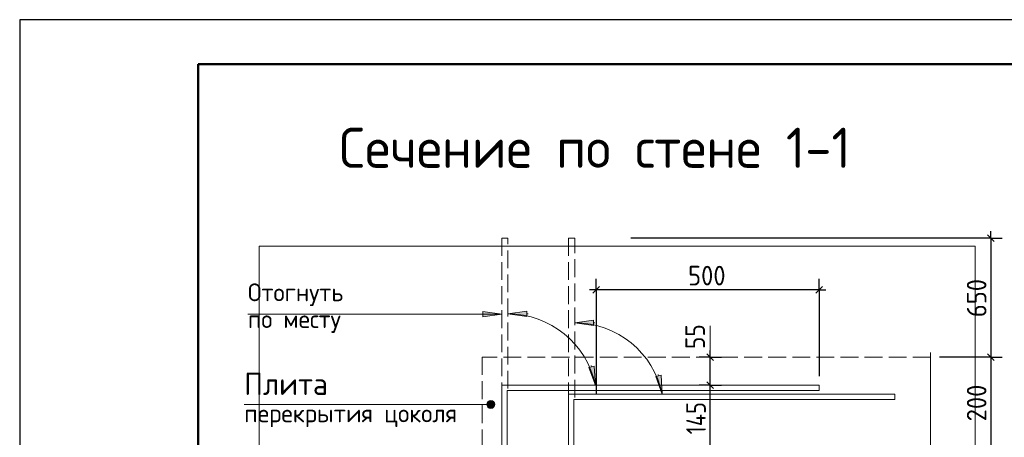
# Model space of a CAD drawing. Header units: millimetres. Extents: x 0 to 50400, y 0 to 35640.
# Tile 10 of 23: x 0 to 13249, y 30022 to 35640. Entities that reach past the tile are written whole.
import ezdxf

# ---------------------------------------------------------------- set-up
doc = ezdxf.new("R2010")
doc.units = ezdxf.units.MM
doc.linetypes.add('______2', pattern=[324, 240, -84])
for name, color, linetype, lineweight in [('Standard', 7, 'Continuous', 25), ('ЖБ Перекрытие верхний уровень', 7, 'Continuous', 35), ('Заголовок чертежа', 7, 'Continuous', 25), ('Позиционная метка диаметр_ шаг', 7, 'Continuous', 13), ('Позиционная метка линия выноска', 7, 'Continuous', 13), ('Примечания', 7, 'Continuous', 13)]:
    doc.layers.add(name, color=color, linetype=linetype, lineweight=lineweight)
doc.layers.add('Размерная выноска', color=7, linetype='Continuous')
doc.layers.add('Стена фоновая арматура Х1', color=7, linetype='______2', true_color=0xa0a0a0)
doc.styles.add('ISOCPEUR', font='txt')

msp = doc.modelspace()

# ---------------------------------------------------------------- hatches: boundary and pattern name
at = {"layer": 'Позиционная метка линия выноска', "linetype": 'Continuous', "lineweight": 13, "transparency": 33554687}
for points in [[(6293, 30438), (6293, 30492), (6285, 30465)], [(6312, 30418), (6312, 30511), (6293, 30492)], [(6312, 30418), (6293, 30492), (6293, 30438)], [(6339, 30411), (6339, 30519), (6312, 30511)], [(6339, 30411), (6312, 30511), (6312, 30418)], [(6366, 30418), (6366, 30511), (6339, 30519)], [(6366, 30418), (6339, 30519), (6339, 30411)], [(6386, 30438), (6386, 30492), (6366, 30511)], [(6386, 30438), (6366, 30511), (6366, 30418)], [(6386, 30492), (6386, 30438), (6393, 30465)]]:
    msp.add_hatch(color=7, dxfattribs=at).paths.add_polyline_path(points)
at = {"layer": 'Примечания', "linetype": 'Continuous', "lineweight": 13, "transparency": 33554687}
for points in [[(6234, 31643), (6486, 31679), (6234, 31715)], [(6822, 31718), (6570, 31682), (6822, 31646)], [(7722, 31597), (7470, 31561), (7722, 31525)]]:
    msp.add_hatch(color=7, dxfattribs=at).paths.add_polyline_path(points)
for points in [[(7730, 30977), (7746, 30723), (7660, 30963)], [(8630, 30857), (8646, 30603), (8560, 30842)]]:
    msp.add_hatch(color=7, dxfattribs=at).paths.add_polyline_path(points, flags=16)

# ---------------------------------------------------------------- linework, layer by layer
at = {"layer": 'Standard', "color": 7, "linetype": 'Continuous', "lineweight": 25, "transparency": 33554687}
for p, q in [((2400, 35040), (2400, 1270)), ((13024, 32748), (13114, 32658)), ((7803, 32050), (7713, 31960)), ((10803, 32050), (10713, 31960)), ((9338, 31056), (9248, 31146)), ((13024, 31146), (13114, 31056)), ((9338, 30678), (9248, 30768))]:
    msp.add_line(p, q, dxfattribs=at)
at = {"layer": 'Standard', "color": 7, "linetype": 'Continuous', "lineweight": -3, "transparency": 33554687}
for p, q in [((13069, 32703), (13069, 32793)), ((13069, 32703), (8225, 32703)), ((13069, 32703), (12919, 32703)), ((13069, 32703), (13219, 32703)), ((7758, 32005), (7758, 32155)), ((10758, 32005), (10758, 32155)), ((7758, 32005), (7668, 32005)), ((7758, 32005), (7758, 31855)), ((7758, 32005), (7758, 30598)), ((10758, 32005), (7758, 32005)), ((10758, 32005), (10758, 31855)), ((10758, 32005), (10758, 30843)), ((10758, 32005), (10848, 32005)), ((9293, 31101), (9293, 31191)), ((9293, 31101), (9143, 31101)), ((9293, 31101), (9443, 31101)), ((9293, 31101), (9293, 31101)), ((9293, 30723), (9293, 31101)), ((13069, 31101), (12919, 31101)), ((13069, 31101), (13219, 31101)), ((13069, 31101), (13069, 29901)), ((9293, 30723), (9143, 30723)), ((9293, 30723), (9443, 30723)), ((9293, 30723), (9293, 30723)), ((9293, 29901), (9293, 30723))]:
    msp.add_line(p, q, dxfattribs=at)
at = {"layer": 'Standard', "color": 7, "linetype": 'Continuous', "lineweight": 13, "transparency": 33554687}
msp.add_line((9293, 31101), (9293, 31521), dxfattribs=at)
at = {"layer": 'Standard', "color": 7, "linetype": 'Continuous', "lineweight": 25, "transparency": 33554687}
msp.add_lwpolyline([(0, 0), (50400, 0), (50400, 35640), (0, 35640), (0, 0)], close=True, dxfattribs=at)
at = {"layer": 'Standard', "color": 7, "linetype": 'Continuous', "lineweight": 50, "transparency": 33554687}
msp.add_lwpolyline([(2400, 35040), (49800, 35040), (49800, 600), (2400, 600), (2400, 35040)], close=True, dxfattribs=at)
at = {"layer": 'Standard', "color": 7, "linetype": 'Continuous', "lineweight": -3, "transparency": 33554687}
for points in [[(13069, 32703), (13069, 31511), (13069, 31511), (13069, 31101)], [(13069, 31101), (13049, 31101), (13049, 31101), (13049, 31101), (13049, 31101), (13049, 31101), (13049, 31101), (12377, 31101)]]:
    msp.add_lwpolyline(points, dxfattribs=at)
at = {"layer": 'Standard', "color": 254, "linetype": 'Continuous', "lineweight": 13, "true_color": 0xc4c4ff, "transparency": 33554687}
msp.add_lwpolyline([(3221, 9792), (12857, 9792), (12857, 32592), (3221, 32592), (3221, 9792)], dxfattribs=at)
at = {"layer": 'ЖБ Перекрытие верхний уровень', "color": 7, "linetype": '______2', "lineweight": 18, "transparency": 33554687}
for p, q in [((6222, 31101), (6222, 29901)), ((12257, 31101), (6222, 31101))]:
    msp.add_line(p, q, dxfattribs=at)
at = {"layer": 'Позиционная метка линия выноска', "color": 7, "linetype": 'Continuous', "lineweight": 13, "transparency": 33554687}
for p, q in [((6339, 30519), (6339, 30519)), ((6339, 30465), (3021, 30465)), ((6285, 30465), (6285, 30465)), ((6339, 30411), (6339, 30411)), ((6393, 30465), (6393, 30465))]:
    msp.add_line(p, q, dxfattribs=at)
msp.add_circle((6339, 30465), 54, dxfattribs=at)
at = {"layer": 'Примечания', "color": 7, "linetype": '______2', "lineweight": 13, "transparency": 33554687}
for p, q in [((6570, 32703), (6486, 32703)), ((6486, 32703), (6486, 30483)), ((6570, 30677), (6570, 32703)), ((7470, 32703), (7386, 32703)), ((7386, 32703), (7386, 30363)), ((7470, 30557), (7470, 32703))]:
    msp.add_line(p, q, dxfattribs=at)
at = {"layer": 'Примечания', "color": 7, "linetype": 'Continuous', "lineweight": 13, "transparency": 33554687}
for p, q in [((3071, 31679), (6486, 31679)), ((6234, 31679), (6216, 31679)), ((6486, 31679), (6234, 31715)), ((6234, 31715), (6234, 31643)), ((6234, 31643), (6486, 31679)), ((6486, 31679), (6486, 31679)), ((6486, 31679), (6486, 31679)), ((6486, 31679), (6486, 31679)), ((6822, 31718), (6570, 31682)), ((6570, 31682), (6570, 31682)), ((6570, 31682), (6570, 31682)), ((6570, 31682), (6570, 31682)), ((6570, 31682), (6822, 31646)), ((6822, 31646), (6822, 31718)), ((6822, 31682), (6840, 31682)), ((7722, 31597), (7470, 31561)), ((7470, 31561), (7470, 31561)), ((7470, 31561), (7470, 31561)), ((7470, 31561), (7470, 31561)), ((7470, 31561), (7722, 31525)), ((7722, 31525), (7722, 31597)), ((7722, 31561), (7740, 31561)), ((7660, 30963), (7730, 30977)), ((7746, 30723), (7660, 30963)), ((7695, 30970), (7691, 30988)), ((7730, 30977), (7746, 30723)), ((8560, 30842), (8630, 30857)), ((8646, 30603), (8560, 30842)), ((8595, 30850), (8591, 30867)), ((8630, 30857), (8646, 30603)), ((7746, 30723), (7746, 30723)), ((7746, 30723), (7746, 30723)), ((7746, 30723), (7746, 30723)), ((8646, 30603), (8646, 30603)), ((8646, 30603), (8646, 30603)), ((8646, 30603), (8646, 30603))]:
    msp.add_line(p, q, dxfattribs=at)
for centre in [(6570, 30482), (7470, 30361)]:
    msp.add_arc(centre, 1200, 11.603, 90, dxfattribs=at)
at = {"layer": 'Размерная выноска', "color": 7, "linetype": 'Continuous', "lineweight": 13, "transparency": 33554687}
msp.add_line((12257, 29841), (12257, 31161), dxfattribs=at)
at = {"layer": 'Стена фоновая арматура Х1', "color": 7, "linetype": 'Continuous', "lineweight": 18, "transparency": 33554687}
for points in [[(6486, 13461), (6486, 30723), (10758, 30723), (10758, 30651), (6558, 30651), (6558, 13461), (6486, 13461)], [(7386, 13461), (7386, 30603), (11778, 30603), (11778, 30531), (7458, 30531), (7458, 13461), (7386, 13461)]]:
    msp.add_lwpolyline(points, dxfattribs=at)

# ---------------------------------------------------------------- texts
at = {"layer": 'Standard', "color": 7, "linetype": 'Continuous', "lineweight": 25, "transparency": 33554687, "insert": (8994, 32065), "char_height": 264, "width": 674.38, "attachment_point": 7, "style": 'ISOCPEUR'}
msp.add_mtext('\\W0.91;500', dxfattribs=at)
at = {"layer": 'Standard', "color": 7, "linetype": 'Continuous', "lineweight": 25, "transparency": 33554687, "char_height": 264, "attachment_point": 7, "rotation": 90, "style": 'ISOCPEUR'}
for s, insert, width in [('\\W0.91;650', (13009, 31638), 674.38), ('\\W0.87;55', (9221, 31209), 484.73), ('\\W0.91;200', (13009, 30237), 674.39), ('\\W0.83;145', (9233, 30062), 637.71)]:
    msp.add_mtext(s, dxfattribs=dict(at, insert=insert, width=width))
at = {"layer": 'Заголовок чертежа', "color": 7, "linetype": 'Continuous', "lineweight": 50, "transparency": 33554687, "insert": (4300, 33647), "char_height": 540, "width": 7490.69, "attachment_point": 7, "style": 'ISOCPEUR'}
msp.add_mtext('\\W0.96;Сечение по стене 1-1', dxfattribs=at)
at = {"layer": 'Позиционная метка диаметр_ шаг', "color": 7, "linetype": 'Continuous', "lineweight": 18, "transparency": 33554687, "char_height": 240, "attachment_point": 7, "style": 'ISOCPEUR'}
for s, insert, width in [('\\W0.97;Отогнуть', (3071, 31787), 1579.28), ('\\W0.97;по месту', (3071, 31427), 1483.3)]:
    msp.add_mtext(s, dxfattribs=dict(at, insert=insert, width=width))
at = {"layer": 'Позиционная метка диаметр_ шаг', "color": 7, "linetype": 'Continuous', "lineweight": 25, "transparency": 33554687, "attachment_point": 7, "style": 'ISOCPEUR'}
for s, insert, char_height, width in [('\\W0.95;Плита', (3021, 30591), 300, 1312), ('\\W0.98;перекрытия цоколя', (3021, 30159), 240, 3044.07)]:
    msp.add_mtext(s, dxfattribs=dict(at, insert=insert, char_height=char_height, width=width))

doc.saveas('drawing.dxf')
